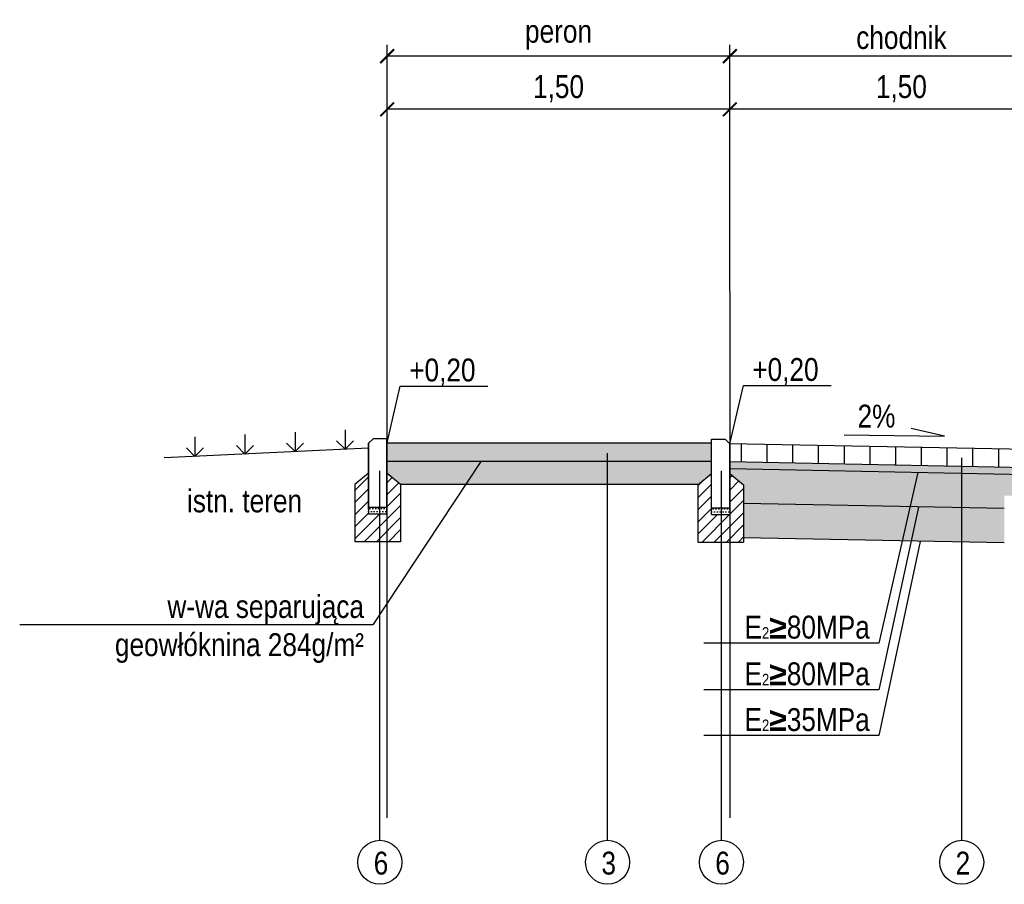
# Model space of a CAD drawing. Header units: millimetres. Extents: x 8 to 135, y 13 to 49.
# Tile 2 of 8: x 104.48 to 108.78, y 18.98 to 22.76. Entities that reach past the tile are written whole.
import ezdxf
from ezdxf import colors
from ezdxf.entities.mleader import LeaderData, LeaderLine
from ezdxf.math import Vec2, Vec3

# ---------------------------------------------------------------- set-up
doc = ezdxf.new("R2010")
doc.units = ezdxf.units.MM
doc.header["$MEASUREMENT"] = 0
for name, color, linetype in [('IA_armatura', 7, 'Continuous'), ('IA_armatura śr', 143, 'Continuous'), ('IA_opis', 7, 'Continuous'), ('IA_tabelka', 7, 'Continuous'), ('IA_wymiary', 7, 'Continuous'), ('PPG_tabelka', 7, 'Continuous')]:
    doc.layers.add(name, color=color, linetype=linetype)
doc.layers.add('IA_tymczasowe', color=2, linetype='Continuous', plot=False)
doc.styles.add('IA_50', font='ARIALN.TTF', dxfattribs={"height": 0.1})
doc.dimstyles.new('IA_50', dxfattribs={"dimtxt": 0.1, "dimasz": 0.06, "dimexe": 0.05, "dimexo": 0.05, "dimgap": 0.03, "dimtad": 1, "dimzin": 1, "dimtxsty": 'IA_50', "dimblk": 'ARCHTICK', "dimcen": 2.5, "dimazin": 0, "dimtfac": 1, "dimtmove": 0, "dimatfit": 3, "dimfxl": 24, "dimarcsym": 0})

# ---------------------------------------------------------------- blocks, each defined once
blk = doc.blocks.new('_None')
blk = doc.blocks.new('_ArchTick')
at = {"color": 0, "linetype": 'ByBlock', "const_width": 0.15}
blk.add_lwpolyline([(-0.5, -0.5), (0.5, 0.5)], dxfattribs=at)
blk = doc.blocks.new('*D390')
at = {"layer": 'Defpoints', "color": 0}
for p in [(107.5836, 22.6032), (107.5836, 21.9962), (109.0836, 21.9981)]:
    blk.add_point(p, dxfattribs=at)
at = {"layer": 'IA_wymiary', "color": 0, "lineweight": -2}
for p, q in [((107.5836, 22.0462), (107.5836, 22.6532)), ((109.0836, 22.0481), (109.0836, 22.6532)), ((109.0836, 22.6032), (107.5836, 22.6032))]:
    blk.add_line(p, q, dxfattribs=at)
at = {"layer": 'IA_wymiary', "color": 0, "lineweight": -2, "xscale": 0.06, "yscale": 0.06, "zscale": 0.06, "rotation": 180}
blk.add_blockref('_ArchTick', (107.5836, 22.6032), dxfattribs=at)
at = {"layer": 'IA_wymiary', "color": 0, "lineweight": -2, "xscale": 0.06, "yscale": 0.06, "zscale": 0.06}
blk.add_blockref('_ArchTick', (109.0836, 22.6032), dxfattribs=at)
at = {"layer": 'IA_wymiary', "color": 0, "insert": (108.3336, 22.6841), "char_height": 0.1, "attachment_point": 5, "style": 'IA_50'}
blk.add_mtext('{\\fArial Narrow|b0|i0|c0|p34;chodnik}', dxfattribs=at)
blk = doc.blocks.new('*D391')
at = {"layer": 'Defpoints', "color": 0}
for p in [(107.5836, 22.3709), (109.0836, 21.5749), (107.5836, 21.5254)]:
    blk.add_point(p, dxfattribs=at)
at = {"layer": 'IA_wymiary', "color": 0, "lineweight": -2}
for p, q in [((107.5836, 21.5754), (107.5836, 22.4209)), ((109.0836, 21.6249), (109.0836, 22.4209)), ((109.0836, 22.3709), (107.5836, 22.3709))]:
    blk.add_line(p, q, dxfattribs=at)
at = {"layer": 'IA_wymiary', "color": 0, "lineweight": -2, "xscale": 0.06, "yscale": 0.06, "zscale": 0.06, "rotation": 180}
blk.add_blockref('_ArchTick', (107.5836, 22.3709), dxfattribs=at)
at = {"layer": 'IA_wymiary', "color": 0, "lineweight": -2, "xscale": 0.06, "yscale": 0.06, "zscale": 0.06}
blk.add_blockref('_ArchTick', (109.0836, 22.3709), dxfattribs=at)
at = {"layer": 'IA_wymiary', "color": 0, "insert": (108.3336, 22.461), "char_height": 0.1, "attachment_point": 5, "style": 'IA_50'}
blk.add_mtext('1,50', dxfattribs=at)
blk = doc.blocks.new('*D392')
at = {"layer": 'Defpoints', "color": 0}
for p in [(106.0853, 22.6032), (106.0853, 21.9962), (107.5836, 21.9981)]:
    blk.add_point(p, dxfattribs=at)
at = {"layer": 'IA_wymiary', "color": 0, "lineweight": -2}
for p, q in [((106.0853, 22.0462), (106.0853, 22.6532)), ((107.5836, 22.0481), (107.5836, 22.6532)), ((107.5836, 22.6032), (106.0853, 22.6032))]:
    blk.add_line(p, q, dxfattribs=at)
at = {"layer": 'IA_wymiary', "color": 0, "lineweight": -2, "xscale": 0.06, "yscale": 0.06, "zscale": 0.06, "rotation": 180}
blk.add_blockref('_ArchTick', (106.0853, 22.6032), dxfattribs=at)
at = {"layer": 'IA_wymiary', "color": 0, "lineweight": -2, "xscale": 0.06, "yscale": 0.06, "zscale": 0.06}
blk.add_blockref('_ArchTick', (107.5836, 22.6032), dxfattribs=at)
at = {"layer": 'IA_wymiary', "color": 0, "insert": (106.8345, 22.6971), "char_height": 0.1, "attachment_point": 5, "style": 'IA_50'}
blk.add_mtext('{\\fArial Narrow|b0|i0|c0|p34;peron}', dxfattribs=at)
blk = doc.blocks.new('*D393')
at = {"layer": 'Defpoints', "color": 0}
for p in [(106.0853, 22.3709), (107.5836, 21.5749), (106.0853, 21.5254)]:
    blk.add_point(p, dxfattribs=at)
at = {"layer": 'IA_wymiary', "color": 0, "lineweight": -2}
for p, q in [((106.0853, 21.5754), (106.0853, 22.4209)), ((107.5836, 21.6249), (107.5836, 22.4209)), ((107.5836, 22.3709), (106.0853, 22.3709))]:
    blk.add_line(p, q, dxfattribs=at)
at = {"layer": 'IA_wymiary', "color": 0, "lineweight": -2, "xscale": 0.06, "yscale": 0.06, "zscale": 0.06, "rotation": 180}
blk.add_blockref('_ArchTick', (106.0853, 22.3709), dxfattribs=at)
at = {"layer": 'IA_wymiary', "color": 0, "lineweight": -2, "xscale": 0.06, "yscale": 0.06, "zscale": 0.06}
blk.add_blockref('_ArchTick', (107.5836, 22.3709), dxfattribs=at)
at = {"layer": 'IA_wymiary', "color": 0, "insert": (106.8345, 22.461), "char_height": 0.1, "attachment_point": 5, "style": 'IA_50'}
blk.add_mtext('1,50', dxfattribs=at)

msp = doc.modelspace()

# ---------------------------------------------------------------- hatches: boundary and pattern name
at = {"layer": 'IA_armatura'}
h = msp.add_hatch(dxfattribs=at)
h.set_pattern_fill('AR-CONC', color=256, scale=0.01, style=0)
h.set_pattern_definition([(50, (129.3091, 59.410314), (0.07172602, -0.00627521), [0.0075, -0.0825]), (355, (129.3091, 59.41031), (-0.01387513, 0.07521921), [0.006, -0.066]), (100.45144, (129.315076, 59.40979), (0.05785088, 0.068944), [0.00637402, -0.07011421]), (46.1842, (129.3091, 59.43031), (0.10672413, -0.01655193), [0.01125, -0.12375]), (96.63564, (129.31799, 59.42893), (0.0934662, 0.09741186), [0.00956103, -0.10517138]), (351.18416, (129.3091, 59.43031), (0.0934662, 0.09741186), [0.009, -0.099]), (21, (129.3191, 59.425314), (0.059690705, -0.04026189), [0.0075, -0.0825]), (326, (129.3191, 59.42531), (0.02433153, 0.072515), [0.006, -0.066]), (71.45144, (129.32407, 59.42196), (0.08402224, 0.03225312), [0.00637402, -0.07011421]), (37.5, (129.309099, 59.410314), (0.001215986, 0.033289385), [0, -0.0652, 0, -0.067, 0, -0.06625]), (7.5, (129.3091, 59.410314), (0.026306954, 0.03944117), [0, -0.0382, 0, -0.0637, 0, -0.02525]), (-32.5, (129.286799, 59.410314), (0.053382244, -0.002255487), [0, -0.025, 0, -0.078, 0, -0.1035]), (-42.5, (129.2768, 59.410314), (0.058318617, 0.0100105), [0, -0.0325, 0, -0.0518, 0, -0.0735])])
h.paths.add_polyline_path([(107.6436, 20.648), (108.3713, 20.6335), (108.337, 20.4841), (107.6436, 20.498)])
h.paths.add_polyline_path([(106.4292, 20.7308), (106.4955, 20.8308), (107.0489, 20.8308), (107.0489, 20.7308)])
h.paths.add_polyline_path([(107.0489, 20.7308), (107.0489, 20.8308), (107.5036, 20.8308), (107.5036, 20.7792), (107.4455, 20.7308)])
h.paths.add_polyline_path([(106.0836, 20.7808), (106.0836, 20.8308), (106.4955, 20.8308), (106.4292, 20.7308), (106.1436, 20.7308), (106.0836, 20.7808)])
h.paths.add_polyline_path([(108.3765, 20.4834), (108.4089, 20.6316), (108.4089, 20.6327), (108.5974, 20.6289), (108.5974, 20.4789)])
h.paths.add_polyline_path([(108.5974, 20.6289), (108.5974, 20.4789), (108.7836, 20.4752), (108.7836, 20.6252)])
h.paths.add_polyline_path([(108.3713, 20.6335), (108.337, 20.4841), (108.3765, 20.4834), (108.4089, 20.6316), (108.4089, 20.6327)])
h = msp.add_hatch(dxfattribs=at)
h.set_pattern_fill('DOTS', color=256, scale=0.2, angle=180)
h.set_pattern_definition([(180, (130.809099, 59.370314), (-0.00625, -0.0125), [0, -0.0125])])
h.paths.add_polyline_path([(114.2336, 20.5322), (116.8837, 20.4792), (116.8837, 20.5092), (114.2336, 20.5622)])
h.paths.add_polyline_path([(111.5836, 20.6022), (114.0836, 20.5522), (114.0836, 20.5822), (111.5836, 20.6322)])
h.paths.add_polyline_path([(109.0836, 20.6522), (109.0836, 20.6822), (111.4261, 20.6354), (111.4261, 20.6054)])
h.paths.add_polyline_path([(116.8837, 20.4792), (119.0836, 20.4352), (119.0836, 20.4652), (116.8837, 20.5092)])
h.paths.add_polyline_path([(107.5836, 20.7992), (108.5974, 20.7789), (108.5974, 20.8089), (107.5836, 20.8292)])
h.paths.add_polyline_path([(108.5974, 20.7789), (108.9336, 20.7722), (108.9336, 20.8022), (108.5974, 20.8089)])
h.paths.add_polyline_path([(111.4261, 20.6054), (111.5836, 20.6022), (111.5836, 20.6322), (111.4261, 20.6354)])
at = {"layer": 'IA_armatura śr'}
h = msp.add_hatch(dxfattribs=at)
h.set_pattern_fill('ANSI31', color=256, scale=0.9, angle=45, style=0)
h.set_pattern_definition([(90, (130.8091, 59.40031), (-0.1125, 7e-18), [])])
h.paths.add_polyline_path([(114.2336, 20.6122), (114.2336, 20.6422), (119.0836, 20.5452), (119.0836, 20.4652), (114.2336, 20.5622), (114.2336, 20.5822)])
h.paths.add_polyline_path([(109.0836, 20.7622), (109.0836, 20.6822), (111.5836, 20.6322), (111.5836, 20.7122)])
h.paths.add_polyline_path([(111.5836, 20.6322), (114.0836, 20.5822), (114.0836, 20.6622), (111.5836, 20.7122)])
h.paths.add_polyline_path([(107.5836, 20.9092), (107.5836, 20.8292), (108.9336, 20.8022), (108.9336, 20.8822)])
at = {"layer": 'IA_tabelka'}
h = msp.add_hatch(dxfattribs=at)
h.set_pattern_fill('GRAVEL', color=256, scale=0.2, style=0)
h.set_pattern_definition([(228.012788, (129.453099, 59.321314), (-1.6, -1.8), [0.0269072, -2.6638176]), (184.96974, (129.4350985, 59.301314), (2.4, 0.2), [0.0461736, -4.57118495]), (132.510447, (129.389099, 59.297314), (2, -2.2), [0.0325576, -3.2232065]), (267.27369, (129.311099, 59.247314), (0.2, 4), [0.0420476, -4.1627116]), (292.833654, (129.309099, 59.205314), (-1, 2.4), [0.041231, -4.0818746]), (357.27369, (129.325099, 59.167314), (-4, 0.2), [0.0420476, -4.1627116]), (37.69424, (129.3670985, 59.165314), (-2.6, -2), [0.0556058, -5.5049697]), (72.255328, (129.4110985, 59.199314), (1.4, 4.4), [0.0524976, -5.1972643]), (121.429566, (129.427099, 59.249314), (-1.6, 2.6), [0.04219, -4.1768146]), (175.23636, (129.405099, 59.285314), (2.2, -0.2), [0.0481664, -2.3601525]), (222.397438, (129.3570985, 59.2893136), (-2.4, -2.2), [0.0622896, -6.166675]), (138.814075, (129.509099, 59.245314), (-1.4, 1.2), [0.0212602, -2.104769]), (171.469234, (129.493099, 59.259314), (2.6, -0.4), [0.0404474, -4.0043023]), (225, (129.4531, 59.26531), (-2e-17, -0.2), [0.0282842, -0.2545585]), (203.19859, (129.439099, 59.289314), (1, 0.4), [0.0152316, -1.507923]), (291.80141, (129.4251, 59.283314), (-0.2, 0.6), [0.0215406, -1.0554924]), (30.96376, (129.4331, 59.263314), (0.6, 0.4), [0.0349858, -1.1312046]), (161.56505, (129.4631, 59.281314), (0.4, -0.2), [0.0252982, -0.6071573]), (16.38954, (129.309099, 59.283314), (2, 0.6), [0.03544, -3.508569]), (70.346176, (129.343099, 59.293314), (-0.8, -2.2), [0.0297322, -2.94348155]), (293.19859, (129.463099, 59.321314), (-0.4, 1), [0.030463, -1.4926916]), (343.61046, (129.475099, 59.293314), (-2, 0.6), [0.03544, -3.508569]), (339.443955, (129.309099, 59.159314), (-1, 0.4), [0.034176, -1.67462475]), (294.77514, (129.341099, 59.147314), (-1, 2.2), [0.0286356, -2.8349286]), (66.80141, (129.465099, 59.121314), (0.4, 1), [0.030463, -1.4926916]), (17.354025, (129.477099, 59.149314), (-2.6, -0.8), [0.0335262, -3.3190847]), (69.443955, (129.367099, 59.121314), (-0.4, -1), [0.017088, -1.69171275]), (101.30993, (129.4531, 59.121314), (-0.2, 0.8), [0.010198, -1.0096059]), (165.96376, (129.4511, 59.131314), (0.6, -0.2), [0.041231, -0.7833901]), (186.009006, (129.411099, 59.141314), (2, 0.2), [0.03821, -3.7827846]), (303.69007, (129.4331, 59.245314), (-0.2, 0.4), [0.0288444, -0.69226586]), (353.157227, (129.4490985, 59.221314), (3.4, -0.4), [0.0503588, -4.9855125]), (60.945396, (129.499099, 59.215314), (-0.8, -1.4), [0.0205912, -2.0385348]), (90, (129.5091, 59.23331), (-0.2, 0.2), [0.012, -0.188]), (120.256437, (129.407099, 59.147314), (0.8, -1.4), [0.0277848, -2.750704]), (48.012788, (129.393099, 59.171314), (1.6, 1.8), [0.0538144, -2.6369104]), (0, (129.4291, 59.21131), (0.2, 0.2), [0.052, -0.148]), (325.304846, (129.481099, 59.211314), (2, -1.4), [0.0316228, -3.1306549]), (254.054604, (129.507099, 59.193314), (-0.2, -0.8), [0.0291204, -1.4269016]), (207.645975, (129.4990985, 59.165314), (-3.8, -2), [0.047413, -4.6938948]), (175.426079, (129.4570985, 59.143314), (-2.6, 0.2), [0.0501598, -4.9658147])])
h.paths.add_polyline_path([(109.0939, 20.572), (111.4261, 20.5254), (111.4261, 20.3554), (109.1336, 20.4012), (109.1336, 20.5323)])
h.paths.add_polyline_path([(116.8837, 20.3992), (119.0738, 20.3554), (119.0336, 20.3153), (119.0336, 20.1862), (116.8837, 20.2292)])
h.paths.add_polyline_path([(114.2336, 20.4422), (114.2336, 20.4522), (116.3201, 20.4105), (116.2768, 20.2413), (114.2836, 20.2812), (114.2836, 20.3922)])
h.paths.add_polyline_path([(112.7087, 20.3297), (112.6707, 20.3305), (112.7095, 20.4997), (113.9336, 20.4752), (113.9336, 20.3052)])
h.paths.add_polyline_path([(111.5836, 20.3522), (111.5836, 20.5222), (112.6774, 20.5003), (112.6341, 20.3312)])
h.paths.add_polyline_path([(107.5836, 20.7792), (107.5836, 20.7992), (108.4055, 20.7828), (108.3713, 20.6335), (107.6436, 20.648), (107.6436, 20.7292)])
h.paths.add_polyline_path([(106.0836, 20.8308), (106.0836, 20.9069), (106.0845, 20.9108), (107.5036, 20.9108), (107.5036, 20.8308)])
h.paths.add_polyline_path([(116.3514, 20.2399), (116.3134, 20.2406), (116.3522, 20.4098), (116.8837, 20.3992), (116.8837, 20.2292)])
h.paths.add_polyline_path([(108.5974, 20.7789), (108.5974, 20.6289), (108.7836, 20.6252), (108.7836, 20.6823), (108.9336, 20.6823), (108.9336, 20.7722)])
h.paths.add_polyline_path([(108.4055, 20.7828), (108.3713, 20.6335), (108.5974, 20.6289), (108.5974, 20.7789)])
h.paths.add_polyline_path([(111.4261, 20.5254), (111.4261, 20.3554), (111.5836, 20.3522), (111.5836, 20.5222)])
h.paths.add_polyline_path([(116.3201, 20.4105), (116.2768, 20.2413), (116.3134, 20.2406), (116.3522, 20.4098)])
h.paths.add_polyline_path([(112.6774, 20.5003), (112.6341, 20.3312), (112.6707, 20.3305), (112.7095, 20.4997)])
at = {"layer": 'PPG_tabelka'}
h = msp.add_hatch(dxfattribs=at)
h.set_pattern_fill('ANSI31', color=256, scale=0.3, style=0)
h.set_pattern_definition([(45, (83.35387, -43.88724), (-0.026516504, 0.026516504), [])])
h.paths.add_polyline_path([(106.0036, 20.6008), (106.0532, 20.6008), (106.0532, 20.4808), (105.9436, 20.4808), (105.9436, 20.7308), (106.0036, 20.7808)])
h.paths.add_polyline_path([(106.0836, 20.7808), (106.1436, 20.7308), (106.1436, 20.4808), (106.0836, 20.4808)])
h.paths.add_polyline_path([(106.0532, 20.6008), (106.0836, 20.6008), (106.0836, 20.4808), (106.0532, 20.4808)])
h = msp.add_hatch(dxfattribs=at)
h.set_pattern_fill('ANSI31', color=256, scale=0.3, angle=180, style=0)
h.set_pattern_definition([(45, (84.35405, -43.88884), (-0.026516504, 0.026516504), [])])
h.paths.add_polyline_path([(107.5836, 20.5992), (107.534, 20.5992), (107.534, 20.4792), (107.6436, 20.4792), (107.6436, 20.7292), (107.5836, 20.7792)])
h.paths.add_polyline_path([(107.5036, 20.7792), (107.4436, 20.7292), (107.4436, 20.4792), (107.5036, 20.4792)])
h.paths.add_polyline_path([(107.534, 20.5992), (107.5036, 20.5992), (107.5036, 20.4792), (107.534, 20.4792)])
h = msp.add_hatch(dxfattribs=at)
h.set_pattern_fill('DOTS', color=256, scale=0.2, style=0)
h.set_pattern_definition([(7e-15, (83.35387, -43.887238), (0.00625, 0.0125), [0, -0.0125])])
h.paths.add_polyline_path([(106.0836, 20.6308), (106.0036, 20.6308), (106.0036, 20.6008), (106.0836, 20.6008)])
h = msp.add_hatch(dxfattribs=at)
h.set_pattern_fill('DOTS', color=256, scale=0.2, angle=180, style=0)
h.set_pattern_definition([(7e-15, (84.354049, -43.888838), (0.00625, 0.0125), [0, -0.0125])])
h.paths.add_polyline_path([(107.5036, 20.6292), (107.5836, 20.6292), (107.5836, 20.5992), (107.5036, 20.5992)])

# ---------------------------------------------------------------- linework, layer by layer
at = {"layer": 'IA_armatura'}
for p, q in [((105.9012, 20.9699), (105.9012, 20.8849)), ((105.2448, 20.9384), (105.2448, 20.8535)), ((105.4636, 20.9489), (105.4636, 20.864)), ((105.6824, 20.9594), (105.6824, 20.8744)), ((106.0036, 20.8898), (105.1103, 20.847)), ((105.2448, 20.8535), (105.2078, 20.8904)), ((105.2448, 20.8535), (105.2817, 20.8904)), ((105.4636, 20.864), (105.4266, 20.9009)), ((105.4636, 20.864), (105.5005, 20.9009)), ((105.6824, 20.8744), (105.6454, 20.9114)), ((105.6824, 20.8744), (105.7193, 20.9114)), ((105.9012, 20.8849), (105.8643, 20.9219)), ((105.9012, 20.8849), (105.9381, 20.9219)), ((107.0489, 19.1752), (107.0489, 20.8671)), ((108.5974, 19.1752), (108.5974, 20.8467)), ((106.0532, 19.1752), (106.0532, 20.7905)), ((107.5468, 19.1752), (107.5468, 20.7905))]:
    msp.add_line(p, q, dxfattribs=at)
for centre in [(106.0532, 19.0791), (107.0489, 19.0791), (107.5468, 19.0791), (108.5974, 19.0791)]:
    msp.add_circle(centre, 0.0962, dxfattribs=at)
at = {"layer": 'IA_armatura śr'}
for p, q in [((106.0036, 20.9108), (106.0236, 20.9308)), ((106.0836, 20.9308), (106.0236, 20.9308)), ((106.0836, 20.6008), (106.0836, 20.9308)), ((107.5036, 20.9292), (107.5636, 20.9292)), ((107.5036, 20.5992), (107.5036, 20.9292)), ((107.5836, 20.9092), (107.5636, 20.9292)), ((106.0036, 20.9108), (106.0036, 20.6008)), ((106.0036, 20.6208), (106.0036, 20.9108)), ((107.5036, 20.9108), (106.0836, 20.9108)), ((108.9336, 20.8822), (107.5836, 20.9092)), ((107.5836, 20.9092), (107.5836, 20.5992)), ((107.5836, 20.6192), (107.5836, 20.9092)), ((107.5036, 20.8308), (106.0836, 20.8308)), ((108.9336, 20.8022), (107.5836, 20.8292)), ((108.9336, 20.7722), (107.5836, 20.7992)), ((106.0036, 20.7808), (105.9436, 20.7308)), ((106.1436, 20.7308), (106.0836, 20.7808)), ((107.4436, 20.7292), (107.5036, 20.7792)), ((107.5836, 20.7792), (107.6436, 20.7292)), ((105.9436, 20.7308), (105.9436, 20.4808)), ((106.1436, 20.7308), (106.1436, 20.4808)), ((107.4455, 20.7308), (106.1436, 20.7308)), ((107.4436, 20.7292), (107.4436, 20.4792)), ((107.6436, 20.7292), (107.6436, 20.4792)), ((106.0836, 20.6308), (106.0036, 20.6308)), ((107.5036, 20.6292), (107.5836, 20.6292)), ((108.7836, 20.6252), (107.6436, 20.648)), ((106.0836, 20.6008), (106.0036, 20.6008)), ((107.5036, 20.5992), (107.5836, 20.5992)), ((108.7836, 20.4752), (107.6436, 20.498)), ((106.1436, 20.4808), (105.9436, 20.4808)), ((107.4436, 20.4792), (107.6436, 20.4792))]:
    msp.add_line(p, q, dxfattribs=at)
at = {"layer": 'IA_opis'}
msp.add_lwpolyline([(108.0839, 20.9474), (108.5228, 20.9427), (108.3765, 20.9756)], dxfattribs=at)
at = {"layer": 'IA_tymczasowe'}
for p, q in [((106.0836, 21.5749), (106.0836, 19.2736)), ((107.5836, 21.5749), (107.5836, 19.2736))]:
    msp.add_line(p, q, dxfattribs=at)

# ---------------------------------------------------------------- texts
at = {"layer": 'IA_armatura', "char_height": 0.1, "width": 0.286851, "attachment_point": 2, "style": 'IA_50'}
for s, insert in [('6', (106.0583, 19.1255)), ('3', (107.054, 19.1255)), ('6', (107.5518, 19.1255)), ('2', (108.6025, 19.1255))]:
    msp.add_mtext(s, dxfattribs=dict(at, insert=insert))
at = {"layer": 'IA_opis', "insert": (108.2248, 21.0797), "char_height": 0.1, "width": 0.286851, "attachment_point": 2, "style": 'IA_50'}
msp.add_mtext('2%', dxfattribs=at)
at = {"layer": 'IA_opis', "insert": (105.4616, 20.709), "char_height": 0.1, "width": 1.399048, "attachment_point": 2, "rotation": 0.0051, "style": 'IA_50'}
msp.add_mtext('istn. teren', dxfattribs=at)

# ---------------------------------------------------------------- dimensions: what is measured, and where the dimension line sits
at = {"layer": 'IA_wymiary'}
for base, p1, p2, text, picture, middle in [((106.0853, 22.6032), (107.5836, 21.9981), (106.0853, 21.9962), '{\\fArial Narrow|b0|i0|c0|p34;peron}', '*D392', (106.8345, 22.6971)), ((107.5836, 22.6032), (109.0836, 21.9981), (107.5836, 21.9962), '{\\fArial Narrow|b0|i0|c0|p34;chodnik}', '*D390', (108.3336, 22.6841))]:
    dim = msp.add_linear_dim(base=base, p1=p1, p2=p2, angle=180, text=text, dimstyle='IA_50', override={"dimtxsty": 'IA_50'}, dxfattribs=at)
    dim.commit()
    dim.dimension.update_dxf_attribs({"geometry": picture, "text_midpoint": middle})
for base, p1, p2, picture, middle in [((106.0853, 22.3709), (107.5836, 21.5749), (106.0853, 21.5254), '*D393', (106.8345, 22.461)), ((107.5836, 22.3709), (109.0836, 21.5749), (107.5836, 21.5254), '*D391', (108.3336, 22.461))]:
    dim = msp.add_linear_dim(base=base, p1=p1, p2=p2, angle=180, dimstyle='IA_50', dxfattribs=at)
    dim.commit()
    dim.dimension.update_dxf_attribs({"geometry": picture, "text_midpoint": middle})

# ---------------------------------------------------------------- leaders
at = {"layer": 'IA_opis'}
ml = msp.add_multileader_mtext('Standard', dxfattribs=at)
ml.set_content('+0,20', color=256, style='IA_50')
ml.set_leader_properties()
ml.set_arrow_properties(name='NONE')
ml.build(insert=Vec2(0, 0))
ml.multileader.update_dxf_attribs({"text_left_attachment_type": 6, "text_right_attachment_type": 6, "text_top_attachment_type": 0, "text_bottom_attachment_type": 0, "dogleg_length": 0.03, "arrow_head_size": 0.18})
ctx = ml.context
ctx.base_point, ctx.char_height, ctx.arrow_head_size, ctx.landing_gap_size, ctx.plane_origin = Vec3(106.1728, 21.1612), 0.1, 0.18, 0.009, Vec3(106.5035, 20.6696)
ctx.left_attachment, ctx.right_attachment = 6, 6
notes = []
notes.append((ctx, [(0, (1, 1, 0), (106.1428, 21.1612), (1, 0), 0.03, [(0, [(106.0836, 20.9069)], 256, [])])]))
ctx.mtext.insert, ctx.mtext.flow_direction = Vec3(106.1818, 21.2812), 5
ml = msp.add_multileader_mtext('Standard', dxfattribs=at)
ml.set_content('+0,20', color=256, style='IA_50')
ml.set_leader_properties()
ml.set_arrow_properties(name='NONE')
ml.build(insert=Vec2(0, 0))
ml.multileader.update_dxf_attribs({"text_left_attachment_type": 6, "text_right_attachment_type": 6, "text_top_attachment_type": 0, "text_bottom_attachment_type": 0, "dogleg_length": 0.03, "arrow_head_size": 0.18})
ctx = ml.context
ctx.base_point, ctx.char_height, ctx.arrow_head_size, ctx.landing_gap_size, ctx.plane_origin = Vec3(107.6728, 21.1635), 0.1, 0.18, 0.009, Vec3(108.0035, 20.672)
ctx.left_attachment, ctx.right_attachment = 6, 6
notes.append((ctx, [(0, (1, 1, 0), (107.6428, 21.1635), (1, 0), 0.03, [(0, [(107.5836, 20.9092)], 256, [])])]))
ctx.mtext.insert, ctx.mtext.flow_direction = Vec3(107.6818, 21.2835), 5
ml = msp.add_multileader_mtext('Standard', dxfattribs=at)
ml.set_content('w-wa separująca\\Pgeowłóknina 284g/m²', color=256, style='IA_50')
ml.set_leader_properties()
ml.set_arrow_properties(name='NONE')
ml.build(insert=Vec2(0, 0))
ml.multileader.update_dxf_attribs({"text_left_attachment_type": 6, "text_right_attachment_type": 6, "text_top_attachment_type": 0, "text_bottom_attachment_type": 0, "dogleg_length": 0.03, "arrow_head_size": 0.18})
ctx = ml.context
ctx.base_point, ctx.char_height, ctx.arrow_head_size, ctx.landing_gap_size, ctx.plane_origin = Vec3(104.8912, 20.1179), 0.1, 0.18, 0.009, Vec3(110.187, 20.1585)
ctx.left_attachment, ctx.right_attachment, ctx.text_align_type = 6, 6, 2
notes.append((ctx, [(0, (1, 1, 0), (106.0228, 20.1179), (-1, 0), 0.03, [(0, [(106.4955, 20.8308)], 256, [])])]))
ctx.mtext.insert, ctx.mtext.alignment, ctx.mtext.flow_direction = Vec3(105.9838, 20.2473), 3, 5
ml = msp.add_multileader_mtext('Standard', dxfattribs=at)
ml.set_content('E{\\H0.5x;2\\fArial Rounded MT Bold|b0|i0|c238|p34;\\H2x;≥}80MPa', color=256, style='IA_50')
ml.set_leader_properties()
ml.set_arrow_properties(name='NONE')
ml.build(insert=Vec2(0, 0))
ml.multileader.update_dxf_attribs({"text_left_attachment_type": 6, "text_right_attachment_type": 6, "text_top_attachment_type": 0, "text_bottom_attachment_type": 0, "dogleg_length": 0.03, "arrow_head_size": 0.18})
ctx = ml.context
ctx.base_point, ctx.char_height, ctx.arrow_head_size, ctx.landing_gap_size, ctx.plane_origin = Vec3(107.6541, 20.0371), 0.1, 0.18, 0.009, Vec3(111.094, 19.7748)
ctx.left_attachment, ctx.right_attachment, ctx.text_align_type = 6, 6, 2
notes.append((ctx, [(0, (1, 1, 0), (108.2345, 20.0371), (-1, 0), 0.03, [(0, [(108.4055, 20.7828)], 256, [])])]))
ctx.mtext.insert, ctx.mtext.alignment, ctx.mtext.flow_direction = Vec3(108.1955, 20.1571), 3, 5
ml = msp.add_multileader_mtext('Standard', dxfattribs=at)
ml.set_content('E{\\H0.5x;2\\fArial Rounded MT Bold|b0|i0|c238|p34;\\H2x;≥}80MPa', color=256, style='IA_50')
ml.set_leader_properties()
ml.set_arrow_properties(name='NONE')
ml.build(insert=Vec2(0, 0))
ml.multileader.update_dxf_attribs({"text_left_attachment_type": 6, "text_right_attachment_type": 6, "text_top_attachment_type": 0, "text_bottom_attachment_type": 0, "dogleg_length": 0.03, "arrow_head_size": 0.18})
ctx = ml.context
ctx.base_point, ctx.char_height, ctx.arrow_head_size, ctx.landing_gap_size, ctx.plane_origin = Vec3(107.6541, 19.833), 0.1, 0.18, 0.009, Vec3(111.094, 19.5707)
ctx.left_attachment, ctx.right_attachment, ctx.text_align_type = 6, 6, 2
notes.append((ctx, [(0, (1, 1, 0), (108.2345, 19.833), (-1, 0), 0.03, [(0, [(108.4089, 20.6316)], 256, [])])]))
ctx.mtext.insert, ctx.mtext.alignment, ctx.mtext.flow_direction = Vec3(108.1955, 19.953), 3, 5
ml = msp.add_multileader_mtext('Standard', dxfattribs=at)
ml.set_content('E{\\H0.5x;2\\fArial Rounded MT Bold|b0|i0|c238|p34;\\H2x;≥}35MPa', color=256, style='IA_50')
ml.set_leader_properties()
ml.set_arrow_properties(name='NONE')
ml.build(insert=Vec2(0, 0))
ml.multileader.update_dxf_attribs({"text_left_attachment_type": 6, "text_right_attachment_type": 6, "text_top_attachment_type": 0, "text_bottom_attachment_type": 0, "dogleg_length": 0.03, "arrow_head_size": 0.18})
ctx = ml.context
ctx.base_point, ctx.char_height, ctx.arrow_head_size, ctx.landing_gap_size, ctx.plane_origin = Vec3(107.6541, 19.633), 0.1, 0.18, 0.009, Vec3(111.094, 19.3707)
ctx.left_attachment, ctx.right_attachment, ctx.text_align_type = 6, 6, 2
notes.append((ctx, [(0, (1, 1, 0), (108.2345, 19.633), (-1, 0), 0.03, [(0, [(108.4152, 20.4813)], 256, [])])]))
ctx.mtext.insert, ctx.mtext.alignment, ctx.mtext.flow_direction = Vec3(108.1955, 19.753), 3, 5
for ctx, leaders in notes:
    for number, flags, end, landing, length, lines in leaders:
        leader = LeaderData()
        leader.index, (leader.has_last_leader_line, leader.has_dogleg_vector, leader.attachment_direction) = number, flags
        leader.last_leader_point, leader.dogleg_vector, leader.dogleg_length = Vec3(end), Vec3(landing), length
        for number, points, colour, breaks in lines:
            line = LeaderLine()
            line.index, line.vertices, line.color, line.breaks = number, Vec3.list(points), colors.encode_raw_color(colour), breaks
            leader.lines.append(line)
        ctx.leaders.append(leader)

doc.saveas('drawing.dxf')
